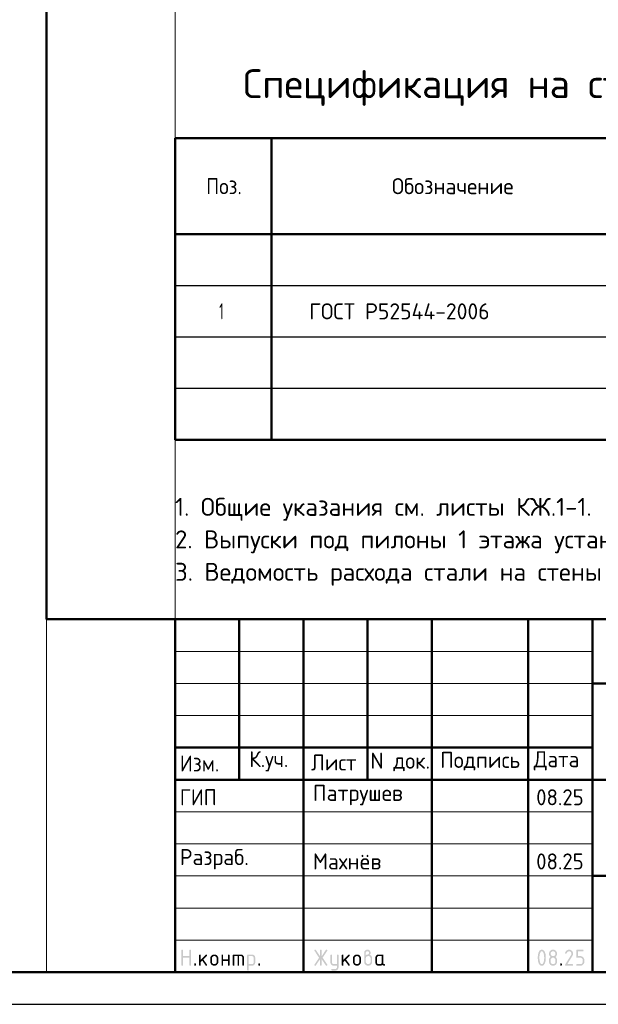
# Model space of a CAD drawing. Header units: millimetres. Extents: x 0 to 42000, y 0 to 29700.
# Tile 2 of 6: x 20580 to 29593, y 0 to 15342. Entities that reach past the tile are written whole.
import ezdxf

# ---------------------------------------------------------------- set-up
doc = ezdxf.new("R2010")
doc.units = ezdxf.units.MM
doc.layers.add('Standard', color=7, linetype='Continuous', lineweight=25)
doc.styles.add('ISOCPEUR', font='txt')

msp = doc.modelspace()

# ---------------------------------------------------------------- hatches: boundary and pattern name
at = {"layer": 'Standard', "linetype": 'Continuous', "lineweight": 25, "transparency": 33554687}
for points in [[(23099, 614), (23099, 839), (23099, 840), (23099, 842), (23099, 843), (23100, 844), (23100, 845), (23101, 846), (23101, 847), (23102, 848), (23103, 849), (23104, 850), (23105, 850), (23106, 851), (23107, 851), (23109, 851), (23110, 851), (23112, 851), (23113, 851), (23115, 851), (23116, 851), (23117, 851), (23118, 850), (23119, 850), (23120, 849), (23121, 848), (23122, 847), (23122, 846), (23123, 845), (23123, 844), (23124, 843), (23124, 842), (23124, 840), (23124, 839), (23124, 751), (23224, 751), (23224, 839), (23224, 840), (23224, 842), (23224, 843), (23225, 844), (23225, 845), (23226, 846), (23226, 847), (23227, 848), (23228, 849), (23229, 850), (23230, 850), (23231, 851), (23232, 851), (23233, 851), (23235, 851), (23236, 851), (23238, 851), (23239, 851), (23241, 851), (23242, 851), (23243, 850), (23244, 850), (23245, 849), (23246, 848), (23247, 847), (23247, 846), (23248, 845), (23248, 844), (23249, 843), (23249, 842), (23249, 840), (23249, 839), (23249, 614), (23249, 612), (23249, 611), (23249, 609), (23248, 608), (23248, 607), (23247, 606), (23247, 605), (23246, 604), (23245, 604), (23244, 603), (23243, 602), (23242, 602), (23241, 602), (23239, 601), (23238, 601), (23236, 601), (23235, 601), (23233, 601), (23232, 602), (23231, 602), (23230, 602), (23229, 603), (23228, 604), (23227, 604), (23226, 605), (23226, 606), (23225, 607), (23225, 608), (23224, 609), (23224, 611), (23224, 612), (23224, 614), (23224, 726), (23124, 726), (23124, 614), (23124, 612), (23124, 611), (23124, 609), (23123, 608), (23123, 607), (23122, 606), (23122, 605), (23121, 604), (23120, 604), (23119, 603), (23118, 602), (23117, 602), (23116, 602), (23115, 601), (23113, 601), (23112, 601), (23110, 601), (23109, 601), (23107, 602), (23106, 602), (23105, 602), (23104, 603), (23103, 604), (23102, 604), (23101, 605), (23101, 606), (23100, 607), (23100, 608), (23099, 609), (23099, 611), (23099, 612)], [(23399, 694), (23478, 773), (23478, 773), (23479, 774), (23480, 775), (23482, 775), (23483, 776), (23484, 776), (23485, 776), (23486, 776), (23488, 776), (23489, 776), (23491, 776), (23492, 775), (23493, 775), (23494, 774), (23495, 774), (23496, 773), (23497, 772), (23497, 771), (23498, 770), (23498, 769), (23499, 768), (23499, 767), (23499, 765), (23499, 764), (23499, 762), (23499, 761), (23498, 760), (23498, 759), (23497, 758), (23497, 757), (23496, 756), (23495, 755), (23440, 700), (23496, 621), (23498, 619), (23498, 617), (23499, 616), (23499, 614), (23499, 612), (23499, 611), (23499, 609), (23498, 608), (23498, 607), (23497, 606), (23497, 605), (23496, 604), (23495, 604), (23494, 603), (23493, 602), (23492, 602), (23491, 602), (23489, 601), (23488, 601), (23486, 601), (23485, 601), (23483, 602), (23482, 602), (23480, 603), (23479, 603), (23478, 604), (23477, 605), (23476, 607), (23422, 682), (23399, 659), (23399, 614), (23399, 612), (23399, 611), (23399, 609), (23398, 608), (23398, 607), (23397, 606), (23397, 605), (23396, 604), (23395, 604), (23394, 603), (23393, 602), (23392, 602), (23391, 602), (23389, 601), (23388, 601), (23386, 601), (23385, 601), (23383, 601), (23382, 602), (23381, 602), (23380, 602), (23379, 603), (23378, 604), (23377, 604), (23376, 605), (23376, 606), (23375, 607), (23375, 608), (23374, 609), (23374, 611), (23374, 612), (23374, 614), (23374, 764), (23374, 765), (23374, 767), (23374, 768), (23375, 769), (23375, 770), (23376, 771), (23376, 772), (23377, 773), (23378, 774), (23379, 774), (23380, 775), (23381, 775), (23382, 776), (23383, 776), (23385, 776), (23386, 776), (23388, 776), (23389, 776), (23391, 776), (23392, 775), (23393, 775), (23394, 774), (23395, 774), (23396, 773), (23397, 772), (23397, 771), (23398, 770), (23398, 769), (23399, 768), (23399, 767), (23399, 765), (23399, 764)], [(23749, 676), (23749, 614), (23749, 612), (23748, 611), (23748, 609), (23748, 608), (23747, 607), (23747, 606), (23746, 605), (23746, 604), (23745, 604), (23744, 603), (23743, 602), (23742, 602), (23740, 602), (23739, 601), (23738, 601), (23736, 601), (23735, 601), (23733, 601), (23732, 602), (23731, 602), (23729, 602), (23729, 603), (23728, 604), (23727, 604), (23726, 605), (23725, 606), (23725, 607), (23724, 608), (23724, 609), (23724, 611), (23724, 612), (23724, 614), (23724, 764), (23724, 765), (23724, 767), (23724, 768), (23724, 769), (23725, 770), (23725, 771), (23726, 772), (23727, 773), (23728, 774), (23729, 774), (23729, 775), (23731, 775), (23732, 776), (23733, 776), (23735, 776), (23736, 776), (23738, 776), (23739, 776), (23740, 776), (23742, 775), (23743, 775), (23744, 774), (23745, 774), (23746, 773), (23746, 772), (23747, 771), (23747, 770), (23748, 769), (23748, 768), (23748, 767), (23749, 765), (23749, 764), (23749, 701), (23823, 701), (23823, 764), (23823, 765), (23824, 767), (23824, 768), (23824, 769), (23825, 770), (23825, 771), (23826, 772), (23826, 773), (23827, 774), (23828, 774), (23829, 775), (23830, 775), (23832, 776), (23833, 776), (23834, 776), (23836, 776), (23837, 776), (23839, 776), (23840, 776), (23841, 775), (23843, 775), (23843, 774), (23844, 774), (23845, 773), (23846, 772), (23847, 771), (23847, 770), (23848, 769), (23848, 768), (23848, 767), (23848, 765), (23848, 764), (23848, 614), (23848, 612), (23848, 611), (23848, 609), (23848, 608), (23847, 607), (23847, 606), (23846, 605), (23845, 604), (23844, 604), (23843, 603), (23843, 602), (23841, 602), (23840, 602), (23839, 601), (23837, 601), (23836, 601), (23834, 601), (23833, 601), (23832, 602), (23830, 602), (23829, 602), (23828, 603), (23827, 604), (23826, 604), (23826, 605), (23825, 606), (23825, 607), (23824, 608), (23824, 609), (23824, 611), (23823, 612), (23823, 614), (23823, 676)], [(23911, 776), (24023, 776), (24026, 776), (24028, 776), (24031, 776), (24033, 775), (24036, 775), (24038, 774), (24040, 773), (24043, 773), (24045, 772), (24047, 770), (24049, 769), (24051, 768), (24053, 767), (24055, 765), (24057, 763), (24059, 762), (24061, 760), (24062, 758), (24064, 756), (24065, 754), (24067, 752), (24068, 750), (24069, 748), (24070, 745), (24071, 743), (24071, 741), (24072, 739), (24072, 736), (24073, 734), (24073, 731), (24073, 729), (24073, 726), (24073, 614), (24073, 612), (24073, 611), (24073, 609), (24073, 608), (24072, 607), (24072, 606), (24071, 605), (24070, 604), (24069, 604), (24068, 603), (24067, 602), (24066, 602), (24065, 602), (24064, 601), (24062, 601), (24061, 601), (24059, 601), (24058, 601), (24057, 602), (24055, 602), (24054, 602), (24053, 603), (24052, 604), (24051, 604), (24051, 605), (24050, 606), (24049, 607), (24049, 608), (24049, 609), (24048, 611), (24048, 612), (24048, 614), (24048, 726), (24048, 729), (24048, 731), (24047, 734), (24046, 736), (24046, 738), (24044, 740), (24043, 742), (24041, 744), (24039, 746), (24037, 747), (24035, 748), (24033, 749), (24031, 750), (24028, 751), (24026, 751), (24023, 751), (23998, 751), (23998, 614), (23998, 612), (23998, 611), (23998, 609), (23998, 608), (23997, 607), (23997, 606), (23996, 605), (23995, 604), (23995, 604), (23994, 603), (23993, 602), (23991, 602), (23990, 602), (23989, 601), (23987, 601), (23986, 601), (23984, 601), (23983, 601), (23982, 602), (23980, 602), (23979, 602), (23978, 603), (23977, 604), (23977, 604), (23976, 605), (23975, 606), (23975, 607), (23974, 608), (23974, 609), (23974, 611), (23973, 612), (23973, 614), (23973, 751), (23924, 751), (23924, 614), (23924, 612), (23923, 611), (23923, 609), (23923, 608), (23922, 607), (23922, 606), (23921, 605), (23920, 604), (23920, 604), (23919, 603), (23918, 602), (23916, 602), (23915, 602), (23914, 601), (23913, 601), (23911, 601), (23909, 601), (23908, 601), (23907, 602), (23906, 602), (23904, 602), (23903, 603), (23902, 604), (23902, 604), (23901, 605), (23900, 606), (23900, 607), (23899, 608), (23899, 609), (23899, 611), (23898, 612), (23898, 614), (23898, 764), (23898, 765), (23899, 767), (23899, 768), (23899, 769), (23900, 770), (23900, 771), (23901, 772), (23902, 773), (23902, 774), (23903, 774), (23904, 775), (23906, 775), (23907, 776), (23908, 776), (23909, 776)], [(25259, 704), (25194, 607), (25193, 605), (25192, 604), (25191, 603), (25190, 603), (25188, 602), (25187, 602), (25185, 601), (25183, 601), (25182, 601), (25180, 601), (25179, 602), (25178, 602), (25177, 603), (25176, 603), (25175, 604), (25174, 605), (25173, 605), (25173, 606), (25172, 607), (25172, 609), (25171, 610), (25171, 611), (25171, 613), (25171, 614), (25171, 616), (25172, 618), (25172, 619), (25173, 621), (25243, 726), (25173, 832), (25172, 833), (25172, 835), (25171, 837), (25171, 838), (25171, 840), (25171, 841), (25171, 843), (25172, 844), (25172, 845), (25173, 846), (25173, 847), (25174, 848), (25175, 849), (25176, 849), (25177, 850), (25178, 850), (25179, 851), (25181, 851), (25182, 851), (25184, 851), (25185, 851), (25187, 851), (25188, 851), (25189, 850), (25191, 849), (25192, 848), (25193, 847), (25194, 846), (25259, 749), (25259, 839), (25259, 840), (25259, 842), (25259, 843), (25259, 844), (25260, 845), (25260, 846), (25261, 847), (25262, 848), (25262, 849), (25263, 850), (25264, 850), (25266, 851), (25267, 851), (25268, 851), (25269, 851), (25271, 851), (25273, 851), (25274, 851), (25275, 851), (25277, 851), (25278, 850), (25279, 850), (25280, 849), (25280, 848), (25281, 847), (25282, 846), (25282, 845), (25283, 844), (25283, 843), (25283, 842), (25284, 840), (25284, 839), (25284, 749), (25348, 846), (25349, 847), (25350, 848), (25351, 849), (25353, 850), (25354, 851), (25356, 851), (25357, 851), (25359, 851), (25360, 851), (25361, 851), (25362, 851), (25363, 850), (25365, 850), (25366, 849), (25367, 848), (25367, 847), (25368, 847), (25369, 846), (25370, 845), (25370, 843), (25371, 842), (25371, 841), (25371, 840), (25371, 839), (25371, 837), (25371, 835), (25370, 833), (25369, 832), (25299, 726), (25369, 621), (25370, 619), (25371, 617), (25371, 616), (25371, 614), (25371, 613), (25371, 611), (25371, 610), (25370, 609), (25370, 608), (25369, 607), (25368, 606), (25368, 605), (25367, 604), (25366, 603), (25365, 603), (25364, 602), (25363, 602), (25361, 602), (25360, 601), (25359, 601), (25357, 601), (25356, 602), (25354, 602), (25353, 603), (25351, 603), (25350, 604), (25349, 605), (25348, 607), (25284, 704), (25284, 614), (25284, 612), (25283, 611), (25283, 609), (25283, 608), (25282, 607), (25282, 606), (25281, 605), (25280, 604), (25280, 604), (25279, 603), (25278, 602), (25277, 602), (25275, 602), (25274, 601), (25273, 601), (25271, 601), (25269, 601), (25268, 601), (25267, 602), (25266, 602), (25264, 602), (25263, 603), (25262, 604), (25262, 604), (25261, 605), (25260, 606), (25260, 607), (25259, 608), (25259, 609), (25259, 611), (25259, 612), (25259, 614)], [(25521, 576), (25521, 601), (25471, 601), (25468, 601), (25466, 602), (25463, 602), (25461, 602), (25458, 603), (25456, 603), (25454, 604), (25452, 605), (25449, 606), (25447, 607), (25445, 608), (25443, 609), (25441, 611), (25439, 612), (25437, 614), (25436, 616), (25434, 618), (25432, 620), (25431, 622), (25429, 624), (25428, 626), (25427, 628), (25426, 630), (25425, 632), (25424, 634), (25423, 637), (25422, 639), (25422, 641), (25422, 644), (25421, 646), (25421, 649), (25421, 651), (25421, 764), (25421, 765), (25421, 767), (25421, 768), (25422, 769), (25422, 770), (25423, 771), (25423, 772), (25424, 773), (25425, 774), (25426, 774), (25427, 775), (25428, 775), (25429, 776), (25431, 776), (25432, 776), (25434, 776), (25435, 776), (25437, 776), (25438, 776), (25439, 775), (25440, 775), (25441, 774), (25442, 774), (25443, 773), (25444, 772), (25444, 771), (25445, 770), (25445, 769), (25446, 768), (25446, 767), (25446, 765), (25446, 764), (25446, 651), (25446, 649), (25447, 646), (25447, 644), (25448, 642), (25449, 640), (25450, 638), (25452, 636), (25454, 634), (25455, 632), (25457, 630), (25459, 629), (25462, 628), (25464, 627), (25466, 627), (25468, 626), (25471, 626), (25521, 626), (25521, 764), (25521, 765), (25521, 767), (25521, 768), (25522, 769), (25522, 770), (25523, 771), (25523, 772), (25524, 773), (25525, 774), (25526, 774), (25527, 775), (25528, 775), (25529, 776), (25530, 776), (25532, 776), (25533, 776), (25535, 776), (25536, 776), (25538, 776), (25539, 775), (25540, 775), (25541, 774), (25542, 774), (25543, 773), (25544, 772), (25544, 771), (25545, 770), (25545, 769), (25545, 768), (25546, 767), (25546, 765), (25546, 764), (25546, 576), (25546, 574), (25546, 571), (25545, 569), (25545, 566), (25545, 564), (25544, 562), (25543, 559), (25542, 557), (25541, 555), (25540, 553), (25539, 551), (25538, 549), (25537, 547), (25535, 545), (25533, 543), (25532, 541), (25530, 539), (25528, 538), (25526, 536), (25524, 535), (25522, 533), (25520, 532), (25518, 531), (25516, 530), (25514, 529), (25511, 528), (25509, 528), (25507, 527), (25504, 527), (25502, 527), (25499, 526), (25497, 526), (25446, 526), (25445, 526), (25443, 527), (25442, 527), (25441, 527), (25440, 528), (25439, 528), (25438, 529), (25437, 529), (25436, 530), (25435, 531), (25435, 532), (25434, 533), (25434, 535), (25434, 536), (25434, 537), (25434, 539), (25434, 540), (25434, 541), (25434, 542), (25435, 544), (25435, 545), (25436, 546), (25436, 547), (25437, 548), (25438, 549), (25439, 549), (25440, 550), (25442, 550), (25443, 551), (25444, 551), (25445, 551), (25446, 551), (25496, 551), (25499, 551), (25501, 552), (25503, 552), (25506, 553), (25508, 554), (25510, 555), (25512, 557), (25514, 558), (25515, 560), (25517, 562), (25518, 564), (25519, 566), (25520, 568), (25520, 571), (25521, 573)], [(25621, 694), (25700, 773), (25700, 773), (25701, 774), (25702, 775), (25704, 775), (25705, 776), (25706, 776), (25707, 776), (25708, 776), (25710, 776), (25711, 776), (25713, 776), (25714, 775), (25715, 775), (25716, 774), (25717, 774), (25718, 773), (25719, 772), (25719, 771), (25720, 770), (25720, 769), (25721, 768), (25721, 767), (25721, 765), (25721, 764), (25721, 762), (25721, 761), (25721, 760), (25720, 759), (25720, 758), (25719, 757), (25718, 756), (25717, 755), (25662, 700), (25719, 621), (25720, 619), (25720, 617), (25721, 616), (25721, 614), (25721, 612), (25721, 611), (25721, 609), (25720, 608), (25720, 607), (25719, 606), (25719, 605), (25718, 604), (25717, 604), (25716, 603), (25715, 602), (25714, 602), (25713, 602), (25711, 601), (25710, 601), (25708, 601), (25707, 601), (25705, 602), (25704, 602), (25703, 603), (25701, 603), (25700, 604), (25699, 605), (25698, 607), (25644, 682), (25621, 659), (25621, 614), (25621, 612), (25621, 611), (25621, 609), (25620, 608), (25620, 607), (25619, 606), (25619, 605), (25618, 604), (25617, 604), (25616, 603), (25615, 602), (25614, 602), (25613, 602), (25611, 601), (25610, 601), (25608, 601), (25607, 601), (25606, 601), (25604, 602), (25603, 602), (25602, 602), (25601, 603), (25600, 604), (25599, 604), (25598, 605), (25598, 606), (25597, 607), (25597, 608), (25596, 609), (25596, 611), (25596, 612), (25596, 614), (25596, 764), (25596, 765), (25596, 767), (25596, 768), (25597, 769), (25597, 770), (25598, 771), (25598, 772), (25599, 773), (25600, 774), (25601, 774), (25602, 775), (25603, 775), (25604, 776), (25606, 776), (25607, 776), (25608, 776), (25610, 776), (25611, 776), (25613, 776), (25614, 775), (25615, 775), (25616, 774), (25617, 774), (25618, 773), (25619, 772), (25619, 771), (25620, 770), (25620, 769), (25621, 768), (25621, 767), (25621, 765), (25621, 764)], [(29137, 851), (29140, 851), (29144, 851), (29147, 851), (29150, 850), (29153, 850), (29156, 849), (29158, 848), (29161, 847), (29164, 846), (29167, 844), (29169, 843), (29172, 841), (29174, 839), (29177, 837), (29179, 835), (29181, 833), (29184, 831), (29186, 828), (29188, 826), (29189, 823), (29191, 821), (29193, 818), (29194, 816), (29195, 813), (29196, 810), (29197, 807), (29198, 804), (29198, 801), (29199, 798), (29199, 795), (29200, 792), (29200, 789), (29200, 784), (29199, 780), (29198, 775), (29197, 771), (29195, 766), (29193, 762), (29191, 757), (29188, 753), (29110, 626), (29187, 626), (29189, 626), (29190, 626), (29191, 626), (29193, 626), (29194, 625), (29195, 625), (29196, 624), (29197, 623), (29197, 622), (29198, 621), (29198, 620), (29199, 619), (29199, 618), (29199, 617), (29200, 615), (29200, 614), (29200, 612), (29199, 611), (29199, 610), (29199, 608), (29198, 607), (29198, 606), (29197, 605), (29197, 604), (29196, 604), (29195, 603), (29194, 602), (29193, 602), (29191, 602), (29190, 601), (29189, 601), (29187, 601), (29087, 601), (29086, 601), (29084, 601), (29083, 602), (29082, 602), (29081, 602), (29080, 603), (29079, 604), (29078, 604), (29077, 605), (29076, 606), (29076, 607), (29075, 608), (29075, 609), (29075, 611), (29075, 612), (29075, 614), (29075, 616), (29075, 617), (29076, 619), (29077, 621), (29168, 768), (29170, 771), (29171, 773), (29172, 776), (29173, 778), (29174, 781), (29174, 783), (29175, 786), (29175, 789), (29175, 793), (29174, 796), (29173, 800), (29172, 803), (29171, 806), (29168, 809), (29166, 813), (29164, 815), (29161, 818), (29158, 820), (29155, 822), (29152, 823), (29148, 825), (29145, 826), (29141, 826), (29137, 826), (29135, 826), (29132, 826), (29129, 825), (29127, 824), (29124, 823), (29122, 822), (29119, 820), (29117, 818), (29114, 816), (29112, 814), (29110, 812), (29107, 809), (29105, 806), (29103, 802), (29100, 799), (29098, 795), (29097, 793), (29096, 792), (29095, 791), (29094, 790), (29092, 790), (29091, 789), (29089, 789), (29087, 789), (29086, 789), (29084, 789), (29083, 789), (29082, 790), (29081, 790), (29080, 791), (29079, 791), (29078, 792), (29077, 793), (29076, 794), (29076, 795), (29075, 796), (29075, 797), (29075, 798), (29075, 800), (29075, 801), (29075, 803), (29075, 804), (29075, 805), (29076, 806), (29079, 812), (29082, 817), (29085, 822), (29088, 826), (29092, 830), (29095, 834), (29099, 837), (29103, 840), (29107, 843), (29111, 845), (29115, 847), (29119, 848), (29123, 850), (29128, 851), (29132, 851)], [(29250, 739), (29250, 839), (29250, 840), (29250, 842), (29250, 843), (29250, 844), (29251, 845), (29251, 846), (29252, 847), (29253, 848), (29253, 849), (29254, 850), (29255, 850), (29257, 851), (29258, 851), (29259, 851), (29261, 851), (29262, 851), (29349, 851), (29351, 851), (29352, 851), (29354, 851), (29355, 851), (29356, 850), (29357, 850), (29358, 849), (29359, 848), (29359, 847), (29360, 846), (29361, 845), (29361, 844), (29361, 843), (29362, 842), (29362, 840), (29362, 839), (29362, 837), (29362, 836), (29361, 834), (29361, 833), (29361, 832), (29360, 831), (29359, 830), (29359, 829), (29358, 829), (29357, 828), (29356, 827), (29355, 827), (29354, 827), (29352, 826), (29351, 826), (29349, 826), (29275, 826), (29275, 751), (29312, 751), (29315, 751), (29318, 751), (29322, 751), (29324, 750), (29327, 750), (29330, 749), (29333, 748), (29336, 747), (29339, 746), (29341, 744), (29344, 743), (29347, 741), (29349, 739), (29351, 737), (29354, 735), (29356, 733), (29358, 731), (29360, 728), (29362, 726), (29364, 723), (29366, 721), (29367, 718), (29369, 715), (29370, 713), (29371, 710), (29372, 707), (29373, 704), (29373, 701), (29374, 698), (29374, 695), (29374, 692), (29374, 689), (29374, 664), (29374, 661), (29374, 657), (29374, 654), (29373, 651), (29373, 648), (29372, 645), (29371, 643), (29370, 640), (29369, 637), (29367, 634), (29366, 632), (29364, 629), (29362, 627), (29360, 624), (29358, 622), (29356, 620), (29354, 617), (29351, 615), (29349, 613), (29346, 612), (29344, 610), (29341, 608), (29339, 607), (29336, 606), (29333, 605), (29330, 604), (29327, 603), (29324, 602), (29321, 602), (29318, 602), (29315, 601), (29312, 601), (29262, 601), (29261, 601), (29259, 601), (29258, 602), (29257, 602), (29255, 602), (29254, 603), (29253, 604), (29253, 604), (29252, 605), (29251, 606), (29251, 607), (29250, 608), (29250, 610), (29250, 611), (29250, 612), (29250, 614), (29250, 615), (29250, 617), (29250, 618), (29250, 619), (29251, 620), (29251, 621), (29252, 622), (29253, 623), (29253, 624), (29254, 625), (29255, 625), (29257, 626), (29258, 626), (29259, 626), (29261, 626), (29262, 626), (29312, 626), (29316, 626), (29319, 627), (29323, 628), (29326, 629), (29330, 630), (29333, 632), (29336, 634), (29338, 637), (29341, 640), (29343, 643), (29345, 646), (29347, 649), (29348, 653), (29349, 656), (29349, 660), (29349, 664), (29349, 689), (29349, 693), (29349, 696), (29348, 700), (29347, 703), (29345, 707), (29343, 710), (29341, 713), (29338, 715), (29336, 718), (29333, 720), (29330, 722), (29326, 724), (29323, 725), (29319, 726), (29316, 726), (29312, 726), (29262, 726), (29261, 726), (29259, 726), (29258, 727), (29257, 727), (29255, 727), (29254, 728), (29253, 729), (29253, 729), (29252, 730), (29251, 731), (29251, 732), (29250, 733), (29250, 734), (29250, 736), (29250, 737)], [(23299, 626), (23299, 628), (23299, 629), (23299, 631), (23300, 632), (23300, 633), (23301, 634), (23301, 635), (23302, 636), (23303, 637), (23304, 637), (23305, 638), (23306, 638), (23307, 638), (23309, 639), (23310, 639), (23312, 639), (23313, 639), (23314, 639), (23316, 638), (23317, 638), (23318, 638), (23319, 637), (23320, 637), (23321, 636), (23322, 635), (23322, 634), (23323, 633), (23323, 632), (23324, 631), (23324, 629), (23324, 628), (23324, 626), (23324, 614), (23324, 612), (23324, 611), (23324, 610), (23323, 608), (23323, 607), (23322, 606), (23322, 605), (23321, 604), (23320, 604), (23319, 603), (23318, 602), (23317, 602), (23316, 602), (23314, 601), (23313, 601), (23312, 601), (23310, 601), (23309, 601), (23307, 602), (23306, 602), (23305, 602), (23304, 603), (23303, 604), (23302, 604), (23301, 605), (23301, 606), (23300, 607), (23300, 608), (23299, 610), (23299, 611), (23299, 612), (23299, 614)], [(24298, 626), (24298, 628), (24298, 629), (24299, 631), (24299, 632), (24299, 633), (24300, 634), (24301, 635), (24301, 636), (24302, 637), (24303, 637), (24304, 638), (24305, 638), (24307, 638), (24308, 639), (24309, 639), (24311, 639), (24312, 639), (24314, 639), (24315, 638), (24316, 638), (24317, 638), (24318, 637), (24319, 637), (24320, 636), (24321, 635), (24322, 634), (24322, 633), (24323, 632), (24323, 631), (24323, 629), (24323, 628), (24323, 626), (24323, 614), (24323, 612), (24323, 611), (24323, 610), (24323, 608), (24322, 607), (24322, 606), (24321, 605), (24320, 604), (24319, 604), (24318, 603), (24317, 602), (24316, 602), (24315, 602), (24314, 601), (24312, 601), (24311, 601), (24309, 601), (24308, 601), (24307, 602), (24305, 602), (24304, 602), (24303, 603), (24302, 604), (24301, 604), (24301, 605), (24300, 606), (24299, 607), (24299, 608), (24299, 610), (24298, 611), (24298, 612), (24298, 614)], [(29000, 626), (29000, 628), (29000, 629), (29000, 631), (29001, 632), (29001, 633), (29002, 634), (29002, 635), (29003, 636), (29004, 637), (29005, 637), (29006, 638), (29007, 638), (29008, 638), (29009, 639), (29011, 639), (29012, 639), (29014, 639), (29015, 639), (29017, 638), (29018, 638), (29019, 638), (29020, 637), (29021, 637), (29022, 636), (29023, 635), (29023, 634), (29024, 633), (29024, 632), (29024, 631), (29025, 629), (29025, 628), (29025, 626), (29025, 614), (29025, 612), (29025, 611), (29024, 610), (29024, 608), (29024, 607), (29023, 606), (29023, 605), (29022, 604), (29021, 604), (29020, 603), (29019, 602), (29018, 602), (29017, 602), (29015, 601), (29014, 601), (29012, 601), (29011, 601), (29009, 601), (29008, 602), (29007, 602), (29006, 602), (29005, 603), (29004, 604), (29003, 604), (29002, 605), (29002, 606), (29001, 607), (29001, 608), (29000, 610), (29000, 611), (29000, 612), (29000, 614)]]:
    msp.add_hatch(color=7, dxfattribs=at).paths.add_polyline_path(points, flags=16)
h = msp.add_hatch(color=7, dxfattribs=at)
h.paths.add_polyline_path([(23549, 664), (23549, 714), (23549, 717), (23549, 720), (23549, 723), (23550, 726), (23550, 729), (23551, 732), (23552, 735), (23553, 738), (23554, 740), (23556, 743), (23557, 746), (23559, 748), (23561, 751), (23563, 753), (23565, 756), (23567, 758), (23569, 760), (23572, 762), (23574, 764), (23577, 766), (23579, 768), (23582, 769), (23584, 770), (23587, 772), (23590, 773), (23593, 774), (23596, 774), (23599, 775), (23602, 776), (23605, 776), (23608, 776), (23611, 776), (23614, 776), (23618, 776), (23621, 776), (23624, 775), (23627, 774), (23630, 774), (23633, 773), (23635, 772), (23638, 770), (23641, 769), (23643, 768), (23646, 766), (23648, 764), (23651, 762), (23653, 760), (23655, 758), (23658, 756), (23660, 753), (23662, 751), (23663, 749), (23665, 746), (23666, 743), (23668, 741), (23669, 738), (23670, 735), (23671, 732), (23672, 729), (23672, 726), (23673, 723), (23673, 720), (23674, 717), (23674, 714), (23674, 664), (23674, 660), (23673, 657), (23673, 654), (23672, 651), (23672, 648), (23671, 645), (23670, 642), (23669, 640), (23668, 637), (23666, 634), (23665, 632), (23663, 629), (23662, 627), (23660, 624), (23658, 622), (23655, 620), (23653, 617), (23651, 615), (23648, 613), (23646, 612), (23643, 610), (23641, 608), (23638, 607), (23635, 606), (23632, 605), (23629, 604), (23627, 603), (23624, 602), (23621, 602), (23617, 602), (23614, 601), (23611, 601), (23608, 601), (23605, 602), (23602, 602), (23599, 602), (23596, 603), (23593, 604), (23590, 605), (23587, 606), (23584, 607), (23582, 608), (23579, 610), (23577, 612), (23574, 613), (23572, 615), (23569, 617), (23567, 620), (23565, 622), (23563, 624), (23561, 627), (23559, 629), (23557, 632), (23556, 634), (23554, 637), (23553, 640), (23552, 642), (23551, 645), (23550, 648), (23550, 651), (23549, 654), (23549, 657), (23549, 660)], flags=16)
h.paths.add_polyline_path([(23648, 664), (23648, 714), (23648, 718), (23648, 721), (23647, 725), (23646, 728), (23644, 732), (23642, 735), (23640, 738), (23638, 740), (23635, 743), (23632, 745), (23629, 747), (23625, 749), (23622, 750), (23619, 751), (23615, 751), (23611, 751), (23607, 751), (23604, 751), (23600, 750), (23597, 749), (23594, 747), (23590, 745), (23587, 743), (23585, 740), (23582, 738), (23580, 735), (23578, 732), (23577, 728), (23575, 725), (23574, 721), (23574, 718), (23574, 714), (23574, 664), (23574, 660), (23574, 656), (23575, 653), (23577, 649), (23578, 646), (23580, 643), (23582, 640), (23585, 637), (23587, 634), (23590, 632), (23593, 630), (23597, 629), (23600, 628), (23604, 627), (23607, 626), (23611, 626), (23615, 626), (23619, 627), (23622, 628), (23625, 629), (23629, 630), (23632, 633), (23635, 635), (23638, 637), (23640, 640), (23642, 643), (23644, 646), (23646, 649), (23647, 653), (23648, 656), (23648, 660)])
h = msp.add_hatch(color=7, dxfattribs=at)
h.paths.add_polyline_path([(24123, 764), (24123, 765), (24124, 767), (24124, 768), (24124, 769), (24125, 770), (24125, 771), (24126, 772), (24127, 773), (24127, 774), (24128, 774), (24129, 775), (24130, 775), (24132, 776), (24133, 776), (24134, 776), (24136, 776), (24198, 776), (24201, 776), (24203, 776), (24206, 776), (24208, 775), (24211, 775), (24213, 774), (24215, 773), (24218, 773), (24220, 772), (24222, 770), (24224, 769), (24226, 768), (24228, 767), (24230, 765), (24232, 763), (24234, 762), (24236, 760), (24237, 758), (24239, 756), (24240, 754), (24241, 752), (24243, 750), (24244, 748), (24245, 746), (24245, 743), (24246, 741), (24247, 739), (24247, 736), (24248, 734), (24248, 731), (24248, 729), (24248, 726), (24248, 651), (24248, 649), (24248, 646), (24248, 644), (24247, 641), (24247, 639), (24246, 637), (24245, 634), (24245, 632), (24244, 630), (24243, 628), (24241, 626), (24240, 624), (24239, 622), (24237, 620), (24236, 618), (24234, 616), (24232, 614), (24230, 612), (24228, 611), (24226, 609), (24224, 608), (24222, 607), (24220, 606), (24218, 605), (24215, 604), (24213, 603), (24211, 603), (24208, 602), (24206, 602), (24203, 602), (24201, 601), (24198, 601), (24148, 601), (24148, 539), (24148, 537), (24148, 536), (24148, 535), (24148, 533), (24147, 532), (24147, 531), (24146, 530), (24145, 529), (24145, 529), (24144, 528), (24143, 528), (24141, 527), (24140, 527), (24139, 527), (24138, 526), (24136, 526), (24134, 526), (24133, 527), (24132, 527), (24130, 527), (24129, 528), (24128, 528), (24127, 529), (24127, 529), (24126, 530), (24125, 531), (24125, 532), (24124, 533), (24124, 535), (24124, 536), (24123, 537), (24123, 539)], flags=16)
h.paths.add_polyline_path([(24148, 751), (24148, 626), (24198, 626), (24201, 626), (24203, 627), (24206, 627), (24208, 628), (24210, 629), (24212, 630), (24214, 632), (24216, 634), (24218, 635), (24219, 637), (24220, 639), (24221, 642), (24222, 644), (24223, 646), (24223, 649), (24223, 651), (24223, 726), (24223, 729), (24223, 731), (24222, 734), (24221, 736), (24220, 738), (24219, 740), (24218, 742), (24216, 744), (24214, 746), (24212, 747), (24210, 748), (24208, 749), (24206, 750), (24203, 751), (24201, 751), (24198, 751)])
h = msp.add_hatch(color=7, dxfattribs=at)
h.paths.add_polyline_path([(25771, 664), (25771, 714), (25771, 717), (25771, 720), (25771, 723), (25772, 726), (25773, 729), (25773, 732), (25774, 735), (25775, 738), (25777, 740), (25778, 743), (25779, 746), (25781, 748), (25783, 751), (25785, 753), (25787, 756), (25789, 758), (25791, 760), (25794, 762), (25796, 764), (25799, 766), (25801, 768), (25804, 769), (25806, 770), (25809, 772), (25812, 773), (25815, 774), (25818, 774), (25821, 775), (25824, 776), (25827, 776), (25830, 776), (25833, 776), (25836, 776), (25840, 776), (25843, 776), (25846, 775), (25849, 774), (25852, 774), (25855, 773), (25857, 772), (25860, 770), (25863, 769), (25865, 768), (25868, 766), (25871, 764), (25873, 762), (25875, 760), (25878, 758), (25880, 756), (25882, 753), (25884, 751), (25885, 749), (25887, 746), (25889, 743), (25890, 741), (25891, 738), (25892, 735), (25893, 732), (25894, 729), (25894, 726), (25895, 723), (25895, 720), (25896, 717), (25896, 714), (25896, 664), (25896, 660), (25895, 657), (25895, 654), (25894, 651), (25894, 648), (25893, 645), (25892, 642), (25891, 640), (25890, 637), (25888, 634), (25887, 632), (25885, 629), (25884, 627), (25882, 624), (25880, 622), (25877, 620), (25875, 617), (25873, 615), (25870, 613), (25868, 612), (25865, 610), (25863, 608), (25860, 607), (25857, 606), (25854, 605), (25852, 604), (25849, 603), (25846, 602), (25843, 602), (25840, 602), (25836, 601), (25833, 601), (25830, 601), (25827, 602), (25824, 602), (25821, 602), (25818, 603), (25815, 604), (25812, 605), (25809, 606), (25806, 607), (25804, 608), (25801, 610), (25799, 612), (25796, 613), (25794, 615), (25791, 617), (25789, 620), (25787, 622), (25785, 624), (25783, 627), (25781, 629), (25779, 632), (25778, 634), (25777, 637), (25775, 640), (25774, 642), (25773, 645), (25773, 648), (25772, 651), (25771, 654), (25771, 657), (25771, 660)], flags=16)
h.paths.add_polyline_path([(25871, 664), (25871, 714), (25871, 718), (25870, 721), (25869, 725), (25868, 728), (25866, 732), (25864, 735), (25862, 738), (25860, 740), (25857, 743), (25854, 745), (25851, 747), (25848, 749), (25844, 750), (25841, 751), (25837, 751), (25833, 751), (25829, 751), (25826, 751), (25822, 750), (25819, 749), (25816, 747), (25813, 745), (25810, 743), (25807, 740), (25804, 738), (25802, 735), (25800, 732), (25799, 728), (25797, 725), (25797, 721), (25796, 718), (25796, 714), (25796, 664), (25796, 660), (25797, 656), (25797, 653), (25799, 649), (25800, 646), (25802, 643), (25804, 640), (25807, 637), (25809, 634), (25812, 632), (25815, 630), (25819, 629), (25822, 628), (25826, 627), (25829, 626), (25833, 626), (25837, 626), (25841, 627), (25844, 628), (25848, 629), (25851, 630), (25854, 633), (25857, 635), (25860, 637), (25862, 640), (25864, 643), (25866, 646), (25868, 649), (25869, 653), (25870, 656), (25871, 660)])
h = msp.add_hatch(color=7, dxfattribs=at)
h.paths.add_polyline_path([(25971, 764), (25975, 767), (25979, 769), (25982, 772), (25986, 773), (25990, 775), (25993, 775), (25997, 776), (26000, 776), (26002, 776), (26004, 777), (26006, 777), (26007, 778), (26009, 779), (26011, 781), (26013, 783), (26014, 785), (26016, 787), (26017, 789), (26018, 791), (26019, 793), (26020, 795), (26020, 797), (26021, 799), (26021, 801), (26021, 804), (26020, 806), (26020, 809), (26019, 811), (26018, 813), (26017, 815), (26015, 817), (26014, 819), (26012, 821), (26010, 822), (26008, 824), (26005, 824), (26003, 825), (26001, 826), (25998, 826), (25996, 826), (25993, 826), (25991, 826), (25988, 825), (25986, 824), (25984, 823), (25982, 822), (25980, 821), (25978, 819), (25976, 817), (25975, 815), (25973, 813), (25973, 811), (25972, 809), (25971, 806), (25971, 804), (25971, 801)])
h.paths.add_polyline_path([(26033, 771), (26037, 769), (26041, 767), (26045, 765), (26048, 762), (26052, 759), (26055, 756), (26058, 752), (26060, 748), (26063, 744), (26065, 740), (26067, 736), (26068, 732), (26069, 727), (26070, 723), (26070, 718), (26070, 714), (26070, 664), (26070, 661), (26070, 657), (26070, 654), (26069, 651), (26069, 648), (26068, 645), (26067, 642), (26066, 640), (26065, 637), (26063, 634), (26062, 632), (26060, 629), (26058, 627), (26056, 624), (26054, 622), (26052, 619), (26050, 617), (26048, 615), (26045, 613), (26043, 612), (26040, 610), (26037, 608), (26035, 607), (26032, 606), (26029, 605), (26026, 604), (26024, 603), (26021, 602), (26018, 602), (26014, 602), (26011, 601), (26008, 601), (26005, 601), (26002, 602), (25999, 602), (25996, 602), (25993, 603), (25990, 604), (25987, 605), (25984, 606), (25981, 607), (25979, 608), (25976, 610), (25973, 612), (25971, 613), (25968, 615), (25966, 617), (25964, 620), (25962, 622), (25960, 624), (25958, 627), (25956, 629), (25954, 632), (25953, 634), (25951, 637), (25950, 640), (25949, 643), (25948, 645), (25947, 648), (25947, 651), (25946, 654), (25946, 657), (25946, 661), (25946, 664), (25946, 801), (25946, 804), (25946, 806), (25946, 809), (25947, 811), (25947, 814), (25948, 816), (25948, 818), (25949, 821), (25950, 823), (25951, 825), (25953, 827), (25954, 829), (25955, 831), (25957, 833), (25958, 835), (25960, 837), (25962, 839), (25964, 840), (25966, 842), (25968, 843), (25970, 845), (25972, 846), (25974, 847), (25976, 848), (25979, 849), (25981, 849), (25983, 850), (25986, 850), (25988, 851), (25990, 851), (25993, 851), (25996, 851), (25998, 851), (26001, 851), (26003, 851), (26006, 850), (26008, 850), (26010, 849), (26013, 849), (26015, 848), (26017, 847), (26019, 846), (26021, 844), (26023, 843), (26025, 842), (26027, 840), (26029, 839), (26031, 837), (26033, 835), (26034, 833), (26036, 831), (26037, 829), (26039, 827), (26040, 825), (26041, 823), (26042, 821), (26043, 818), (26043, 816), (26044, 814), (26045, 811), (26045, 809), (26045, 806), (26045, 804), (26045, 801), (26045, 797), (26045, 792), (26044, 788), (26042, 784), (26041, 781), (26038, 777), (26036, 774)], flags=16)
h.paths.add_polyline_path([(26045, 664), (26045, 714), (26045, 718), (26045, 721), (26044, 725), (26043, 728), (26041, 732), (26039, 735), (26037, 738), (26035, 740), (26032, 743), (26029, 745), (26026, 747), (26023, 749), (26019, 750), (26016, 751), (26012, 751), (26008, 751), (26004, 751), (26001, 751), (25997, 750), (25994, 749), (25990, 747), (25987, 745), (25984, 743), (25982, 740), (25979, 738), (25977, 735), (25975, 732), (25973, 728), (25972, 725), (25971, 721), (25971, 718), (25971, 714), (25971, 664), (25971, 660), (25971, 656), (25972, 653), (25973, 649), (25975, 646), (25977, 643), (25979, 640), (25982, 637), (25984, 634), (25987, 632), (25990, 630), (25994, 629), (25997, 628), (26001, 627), (26004, 626), (26008, 626), (26012, 626), (26016, 627), (26019, 628), (26023, 629), (26026, 630), (26029, 633), (26032, 635), (26035, 637), (26037, 640), (26039, 643), (26041, 646), (26043, 649), (26044, 653), (26045, 656), (26045, 660)])
h = msp.add_hatch(color=7, dxfattribs=at)
h.paths.add_polyline_path([(26220, 751), (26170, 751), (26168, 751), (26165, 751), (26163, 750), (26161, 749), (26159, 748), (26157, 747), (26155, 746), (26153, 744), (26151, 742), (26150, 740), (26148, 738), (26147, 736), (26147, 734), (26146, 731), (26146, 729), (26146, 726), (26146, 651), (26146, 649), (26146, 646), (26147, 644), (26147, 642), (26148, 640), (26150, 638), (26151, 636), (26153, 634), (26155, 632), (26157, 630), (26159, 629), (26161, 628), (26163, 627), (26166, 627), (26168, 626), (26170, 626), (26195, 626), (26198, 626), (26200, 627), (26203, 627), (26205, 628), (26207, 629), (26209, 630), (26211, 632), (26213, 634), (26215, 635), (26216, 637), (26218, 639), (26218, 642), (26219, 644), (26220, 646), (26220, 649), (26220, 651)])
h.paths.add_polyline_path([(26270, 614), (26270, 612), (26270, 611), (26270, 609), (26270, 608), (26269, 607), (26269, 606), (26268, 605), (26267, 604), (26266, 604), (26265, 603), (26264, 602), (26263, 602), (26262, 602), (26261, 601), (26259, 601), (26258, 601), (26253, 601), (26249, 602), (26246, 603), (26242, 605), (26238, 606), (26235, 609), (26232, 611), (26229, 615), (26226, 611), (26222, 609), (26218, 606), (26214, 605), (26210, 603), (26205, 602), (26200, 601), (26195, 601), (26170, 601), (26168, 601), (26165, 602), (26163, 602), (26160, 602), (26158, 603), (26156, 603), (26153, 604), (26151, 605), (26149, 606), (26147, 607), (26145, 608), (26143, 609), (26141, 611), (26139, 612), (26137, 614), (26135, 616), (26133, 618), (26132, 619), (26130, 621), (26129, 623), (26127, 625), (26126, 628), (26125, 630), (26124, 632), (26123, 634), (26123, 636), (26122, 639), (26121, 641), (26121, 644), (26121, 646), (26121, 649), (26121, 651), (26121, 726), (26121, 729), (26121, 731), (26121, 734), (26121, 736), (26122, 739), (26123, 741), (26123, 743), (26124, 746), (26125, 748), (26126, 750), (26127, 752), (26129, 754), (26130, 756), (26132, 758), (26133, 760), (26135, 762), (26137, 763), (26139, 765), (26141, 767), (26143, 768), (26145, 769), (26147, 770), (26149, 772), (26151, 773), (26153, 773), (26156, 774), (26158, 775), (26160, 775), (26163, 776), (26165, 776), (26168, 776), (26170, 776), (26233, 776), (26234, 776), (26236, 776), (26237, 776), (26238, 775), (26239, 775), (26240, 774), (26241, 774), (26242, 773), (26243, 772), (26244, 771), (26244, 770), (26245, 769), (26245, 768), (26245, 767), (26245, 765), (26245, 764), (26245, 639), (26245, 637), (26246, 636), (26246, 634), (26246, 633), (26246, 632), (26247, 631), (26248, 630), (26248, 629), (26249, 629), (26250, 628), (26251, 627), (26252, 627), (26254, 627), (26255, 626), (26256, 626), (26258, 626), (26259, 626), (26261, 626), (26262, 626), (26263, 625), (26264, 625), (26265, 625), (26266, 624), (26267, 623), (26268, 622), (26269, 621), (26269, 620), (26270, 619), (26270, 618), (26270, 617), (26270, 615)], flags=16)
h = msp.add_hatch(color=7, dxfattribs=at)
h.paths.add_polyline_path([(28750, 726), (28750, 734), (28749, 742), (28749, 749), (28748, 756), (28747, 764), (28746, 771), (28745, 778), (28743, 785), (28742, 790), (28741, 795), (28739, 799), (28738, 803), (28736, 807), (28734, 810), (28732, 813), (28731, 816), (28729, 818), (28727, 820), (28724, 822), (28722, 824), (28720, 825), (28718, 826), (28715, 826), (28712, 826), (28710, 826), (28708, 826), (28705, 825), (28703, 824), (28701, 822), (28699, 820), (28696, 818), (28695, 816), (28693, 813), (28691, 810), (28689, 807), (28688, 803), (28686, 799), (28685, 794), (28683, 790), (28682, 785), (28680, 778), (28679, 770), (28678, 763), (28677, 756), (28676, 749), (28676, 741), (28675, 734), (28675, 726), (28675, 719), (28676, 711), (28676, 704), (28677, 696), (28678, 689), (28679, 682), (28680, 675), (28682, 668), (28683, 663), (28684, 658), (28686, 654), (28687, 650), (28689, 646), (28691, 643), (28693, 639), (28694, 637), (28696, 634), (28698, 632), (28701, 630), (28703, 629), (28705, 628), (28707, 627), (28710, 626), (28712, 626), (28715, 626), (28718, 627), (28720, 628), (28722, 629), (28724, 630), (28727, 632), (28729, 634), (28731, 637), (28732, 639), (28734, 643), (28736, 646), (28738, 650), (28739, 654), (28741, 658), (28742, 663), (28743, 668), (28745, 675), (28746, 682), (28747, 689), (28748, 696), (28749, 704), (28749, 711), (28750, 719)])
h.paths.add_polyline_path([(28775, 726), (28775, 721), (28775, 715), (28775, 710), (28774, 705), (28774, 699), (28773, 694), (28773, 689), (28772, 685), (28771, 680), (28771, 675), (28770, 671), (28769, 666), (28768, 662), (28766, 657), (28765, 653), (28764, 649), (28762, 643), (28760, 638), (28757, 633), (28755, 628), (28752, 624), (28749, 620), (28746, 616), (28743, 613), (28740, 610), (28736, 608), (28733, 606), (28729, 604), (28725, 603), (28721, 602), (28717, 601), (28712, 601), (28708, 601), (28704, 602), (28700, 603), (28696, 604), (28692, 606), (28689, 608), (28685, 610), (28682, 613), (28679, 616), (28676, 620), (28673, 624), (28670, 628), (28668, 632), (28665, 638), (28663, 643), (28661, 649), (28660, 653), (28658, 657), (28657, 661), (28656, 666), (28655, 670), (28654, 675), (28654, 680), (28653, 684), (28652, 689), (28652, 694), (28651, 699), (28651, 705), (28650, 710), (28650, 715), (28650, 721), (28650, 726), (28650, 732), (28650, 737), (28650, 743), (28651, 748), (28651, 753), (28652, 758), (28652, 763), (28653, 768), (28654, 773), (28654, 778), (28655, 782), (28656, 787), (28657, 791), (28658, 795), (28660, 800), (28661, 804), (28663, 810), (28665, 815), (28668, 820), (28670, 825), (28673, 829), (28676, 833), (28679, 836), (28682, 839), (28685, 842), (28689, 845), (28692, 847), (28696, 848), (28700, 850), (28704, 851), (28708, 851), (28712, 851), (28717, 851), (28721, 851), (28725, 850), (28729, 848), (28733, 847), (28736, 845), (28740, 842), (28743, 839), (28746, 836), (28749, 833), (28752, 829), (28755, 824), (28757, 820), (28760, 815), (28762, 810), (28764, 804), (28765, 799), (28766, 795), (28768, 791), (28769, 787), (28770, 782), (28771, 777), (28771, 773), (28772, 768), (28773, 763), (28773, 758), (28774, 753), (28774, 748), (28775, 743), (28775, 737), (28775, 732)], flags=16)
h = msp.add_hatch(color=7, dxfattribs=at)
h.paths.add_polyline_path([(28887, 626), (28891, 626), (28895, 627), (28898, 628), (28902, 629), (28905, 630), (28908, 632), (28911, 634), (28914, 637), (28917, 640), (28919, 643), (28921, 646), (28922, 649), (28923, 653), (28924, 656), (28925, 660), (28925, 664), (28925, 689), (28925, 693), (28924, 696), (28923, 700), (28922, 703), (28921, 707), (28919, 710), (28916, 713), (28914, 715), (28911, 718), (28908, 720), (28905, 722), (28902, 724), (28898, 725), (28895, 726), (28891, 726), (28887, 726), (28883, 726), (28880, 726), (28876, 725), (28873, 724), (28870, 722), (28867, 720), (28864, 718), (28861, 715), (28858, 713), (28856, 710), (28854, 707), (28853, 703), (28851, 700), (28851, 696), (28850, 693), (28850, 689), (28850, 664), (28850, 660), (28851, 656), (28851, 653), (28853, 649), (28854, 646), (28856, 643), (28858, 640), (28861, 637), (28864, 634), (28867, 632), (28870, 630), (28873, 629), (28876, 628), (28880, 627), (28883, 626)])
h.paths.add_polyline_path([(28887, 601), (28884, 601), (28881, 602), (28878, 602), (28875, 602), (28872, 603), (28869, 604), (28866, 605), (28863, 606), (28861, 607), (28858, 608), (28855, 610), (28853, 612), (28850, 613), (28848, 615), (28845, 617), (28843, 620), (28841, 622), (28839, 624), (28837, 627), (28835, 629), (28834, 632), (28832, 634), (28831, 637), (28830, 640), (28828, 643), (28828, 645), (28827, 648), (28826, 651), (28826, 654), (28825, 657), (28825, 661), (28825, 664), (28825, 689), (28825, 693), (28825, 696), (28826, 700), (28827, 704), (28827, 707), (28828, 710), (28830, 714), (28831, 717), (28833, 720), (28835, 723), (28837, 726), (28839, 729), (28841, 731), (28844, 734), (28847, 736), (28850, 739), (28847, 741), (28844, 744), (28841, 746), (28839, 749), (28837, 752), (28835, 755), (28833, 758), (28831, 761), (28830, 764), (28828, 767), (28827, 771), (28827, 774), (28826, 778), (28825, 781), (28825, 785), (28825, 789), (28825, 792), (28825, 795), (28826, 798), (28826, 801), (28827, 804), (28828, 807), (28828, 810), (28830, 813), (28831, 816), (28832, 818), (28834, 821), (28835, 823), (28837, 826), (28839, 828), (28841, 831), (28843, 833), (28845, 835), (28848, 837), (28850, 839), (28853, 841), (28855, 843), (28858, 844), (28861, 846), (28863, 847), (28866, 848), (28869, 849), (28872, 850), (28875, 850), (28878, 851), (28881, 851), (28884, 851), (28887, 851), (28891, 851), (28894, 851), (28897, 851), (28900, 850), (28903, 850), (28906, 849), (28909, 848), (28911, 847), (28914, 846), (28917, 844), (28919, 843), (28922, 841), (28924, 839), (28927, 837), (28929, 835), (28932, 833), (28934, 831), (28936, 828), (28938, 826), (28939, 823), (28941, 821), (28943, 818), (28944, 816), (28945, 813), (28946, 810), (28947, 807), (28948, 804), (28949, 801), (28949, 798), (28949, 795), (28950, 792), (28950, 789), (28950, 785), (28949, 781), (28949, 778), (28948, 774), (28947, 771), (28946, 767), (28945, 764), (28943, 761), (28942, 758), (28940, 755), (28938, 752), (28936, 749), (28933, 746), (28931, 744), (28928, 741), (28925, 739), (28929, 735), (28933, 732), (28937, 728), (28939, 724), (28942, 719), (28944, 715), (28946, 710), (28947, 705), (28948, 704), (28948, 702), (28948, 701), (28948, 699), (28949, 697), (28949, 695), (28949, 692), (28949, 690), (28949, 687), (28949, 684), (28950, 681), (28950, 678), (28950, 675), (28950, 671), (28950, 668), (28950, 664), (28950, 661), (28949, 657), (28949, 654), (28949, 651), (28948, 648), (28947, 645), (28946, 643), (28945, 640), (28944, 637), (28943, 634), (28941, 632), (28939, 629), (28938, 627), (28936, 624), (28934, 622), (28932, 620), (28929, 617), (28927, 615), (28924, 613), (28922, 612), (28919, 610), (28917, 608), (28914, 607), (28911, 606), (28909, 605), (28906, 604), (28903, 603), (28900, 602), (28897, 602), (28894, 602), (28891, 601)], flags=16)
h.paths.add_polyline_path([(28887, 751), (28891, 751), (28895, 752), (28898, 753), (28902, 754), (28905, 755), (28908, 757), (28911, 759), (28914, 762), (28917, 765), (28919, 768), (28921, 771), (28922, 774), (28923, 778), (28924, 781), (28925, 785), (28925, 789), (28925, 793), (28924, 796), (28923, 800), (28922, 803), (28921, 806), (28919, 809), (28916, 812), (28914, 815), (28911, 818), (28908, 820), (28905, 822), (28902, 823), (28898, 825), (28895, 826), (28891, 826), (28887, 826), (28883, 826), (28880, 826), (28876, 825), (28873, 823), (28870, 822), (28867, 820), (28864, 818), (28861, 815), (28858, 813), (28856, 810), (28854, 807), (28853, 803), (28851, 800), (28851, 796), (28850, 793), (28850, 789), (28850, 785), (28851, 781), (28851, 778), (28853, 774), (28854, 771), (28856, 768), (28858, 765), (28861, 762), (28864, 759), (28867, 757), (28870, 755), (28873, 754), (28876, 753), (28880, 752), (28883, 751)])

# ---------------------------------------------------------------- linework, layer by layer
at = {"layer": 'Standard', "color": 7, "linetype": 'Continuous', "lineweight": 50, "transparency": 33554687}
for p, q in [((41500, 13498), (23000, 13498)), ((23000, 13498), (23000, 11998)), ((24500, 13498), (24500, 11998)), ((41500, 11998), (23000, 11998)), ((23000, 11998), (23000, 8798)), ((24500, 11998), (24500, 8798)), ((41500, 8798), (23000, 8798)), ((23000, 500), (23000, 6000)), ((23000, 6000), (41500, 6000)), ((24000, 3500), (24000, 6000)), ((25000, 500), (25000, 6000)), ((26000, 3500), (26000, 6000)), ((27000, 500), (27000, 6000)), ((28500, 500), (28500, 6000)), ((29500, 500), (29500, 6000)), ((29500, 5000), (41500, 5000)), ((23000, 4000), (29500, 4000)), ((23000, 4000), (29500, 4000)), ((23000, 3500), (29500, 3500)), ((23000, 3500), (29500, 3500)), ((29500, 3500), (41500, 3500)), ((29500, 2000), (41500, 2000))]:
    msp.add_line(p, q, dxfattribs=at)
at = {"layer": 'Standard', "color": 7, "linetype": 'Continuous', "lineweight": -3, "transparency": 33554687}
for p, q in [((41500, 11198), (23000, 11198)), ((41500, 10398), (23000, 10398)), ((41500, 9598), (23000, 9598))]:
    msp.add_line(p, q, dxfattribs=at)
at = {"layer": 'Standard', "color": 7, "linetype": 'Continuous', "lineweight": 13, "transparency": 33554687}
for p, q in [((23000, 5500), (29500, 5500)), ((23000, 5000), (29500, 5000)), ((23000, 4500), (29500, 4500)), ((23000, 3000), (29500, 3000)), ((23000, 2500), (29500, 2500)), ((23000, 2500), (29500, 2500)), ((23000, 2000), (29500, 2000)), ((23000, 2000), (29500, 2000)), ((23000, 1500), (29500, 1500)), ((23000, 1000), (29500, 1000))]:
    msp.add_line(p, q, dxfattribs=at)
at = {"layer": 'Standard', "color": 7, "linetype": 'Continuous', "lineweight": 25, "transparency": 33554687}
msp.add_line((23000, 500), (41500, 500), dxfattribs=at)
msp.add_line((23000, 500), (41500, 500), dxfattribs=at)
msp.add_line((23000, 500), (41500, 500), dxfattribs=at)
msp.add_lwpolyline([(0, 0), (42000, 0), (42000, 29700), (0, 29700), (0, 0)], close=True, dxfattribs=at)
at = {"layer": 'Standard', "color": 7, "linetype": 'Continuous', "lineweight": 50, "transparency": 33554687}
msp.add_lwpolyline([(2000, 29200), (41500, 29200), (41500, 500), (2000, 500), (2000, 29200)], close=True, dxfattribs=at)
at = {"layer": 'Standard', "color": 7, "linetype": 'Continuous', "lineweight": 13, "transparency": 33554687}
for points in [[(2000, 29200), (2000, 500), (21000, 500), (21000, 29200), (2000, 29200)], [(41500, 29200), (23000, 29200), (23000, 6000), (41500, 6000), (41500, 29200)]]:
    msp.add_lwpolyline(points, dxfattribs=at)
at = {"layer": 'Standard', "color": 7, "linetype": 'Continuous', "lineweight": 50, "transparency": 33554687}
msp.add_lwpolyline([(21000, 17098), (21000, 6000), (41500, 6000), (41500, 17098), (21000, 17098)], dxfattribs=at)
at = {"layer": 'Standard', "color": 7, "linetype": 'Continuous', "lineweight": 25, "transparency": 33554687}
msp.add_lwpolyline([(41500, 6000), (23000, 6000), (23000, 500), (41500, 500), (41500, 6000)], dxfattribs=at)

# ---------------------------------------------------------------- texts
at = {"layer": 'Standard', "color": 7, "linetype": 'Continuous', "lineweight": 50, "transparency": 33554687, "insert": (24060, 13998), "char_height": 450, "width": 16594.42, "attachment_point": 7, "style": 'ISOCPEUR'}
msp.add_mtext('\\W0.99;Спецификация на стержни выпусков под пилоны 1 этажа', dxfattribs=at)
at = {"layer": 'Standard', "color": 7, "linetype": 'Continuous', "lineweight": 25, "transparency": 33554687, "char_height": 250, "attachment_point": 7, "style": 'ISOCPEUR'}
for s, insert, width in [('\\W0.97;Обозначение', (26376, 12623), 2082.85), ('\\W0.92;Поз.', (23484, 12623), 727.49), ('\\W0.56;1', (23687, 10673), 194.45), ('\\W0.98;ГОСТ Р52544-2006', (25090, 10673), 3020.99), ('\\W0.93;Изм.', (23074, 3628), 752.88), ('\\W0.93;К.уч.', (24156, 3628), 816.01), ('\\W0.94;Лист', (25119, 3643), 866.93), ('\\W0.95;N док.', (26043, 3631), 1068.13), ('\\W0.96;Подпись', (27129, 3643), 1344.28), ('\\W0.94;Дата', (28588, 3643), 967.74), ('\\W0.92;ГИП', (23074, 3101), 689.6), ('\\W0.97;Патрушев', (25146, 3101), 1670.19), ('\\W0.94;08.25', (28625, 3101), 891.68), ('\\W0.96;Разраб.', (23074, 2101), 1306.55), ('\\W0.96;Махнёв', (25146, 2101), 1243.9), ('\\W0.94;08.25', (28625, 2101), 891.68)]:
    msp.add_mtext(s, dxfattribs=dict(at, insert=insert, width=width))
at = {"layer": 'Standard', "color": 7, "linetype": 'Continuous', "lineweight": 13, "transparency": 33554687, "insert": (23000, 7891), "char_height": 280, "width": 12730.9, "attachment_point": 1, "line_spacing_factor": 1.084337}
msp.add_mtext('\\A1;{\\fISOCPEUR|i0|b0;\\H279.999995;\\W1.000000;\\C7;1. Общие указания см. листы КЖ.1-1.}\\P{\\fISOCPEUR|i0|b0;\\H279.999995;\\W1.000000;\\C7;2. Выпуски под пилоны 1 этажа установить в опалубку стен подвала.}\\P{\\fISOCPEUR|i0|b0;\\H279.999995;\\W1.000000;\\C7;3. Ведомость расхода стали на стены подвала см. лист КЖ.1-14.}\\P', dxfattribs=at)

doc.saveas('drawing.dxf')
